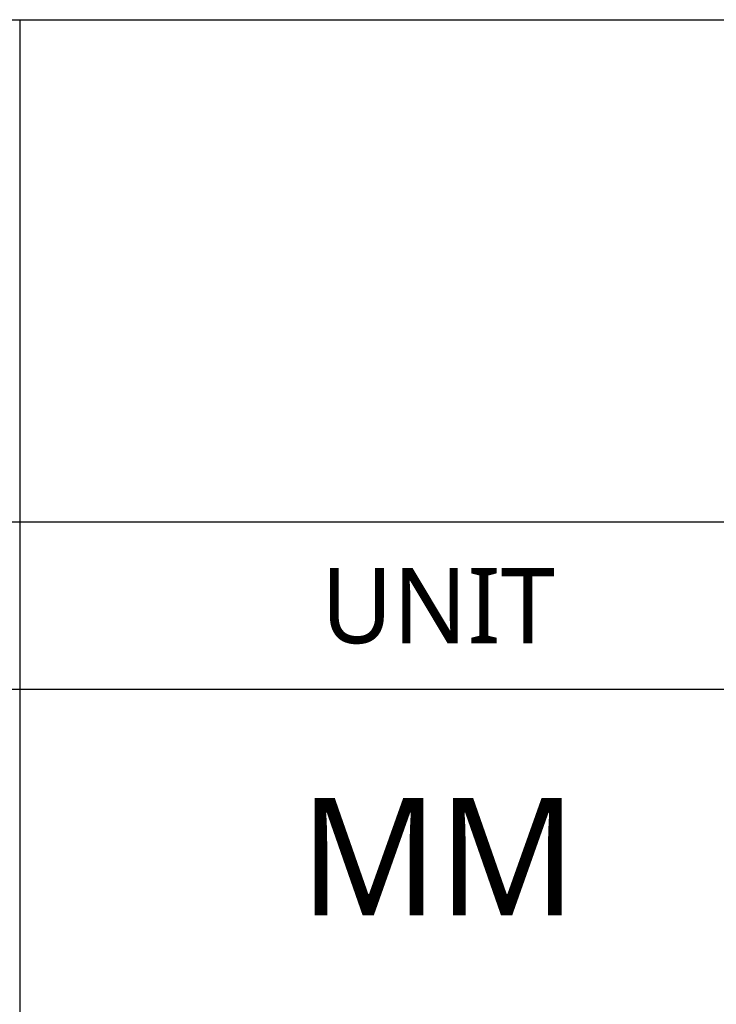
# Model space of a CAD drawing. Header units: millimetres. Extents: x 0 to 594, y 0 to 420.
# Tile 13 of 32: x 509 to 526, y 62 to 86. Entities that reach past the tile are written whole.
import ezdxf

# ---------------------------------------------------------------- set-up
doc = ezdxf.new("R2010")
doc.units = ezdxf.units.MM
doc.header["$LTSCALE"] = 32.67
doc.layers.add('00_TOPRB0400WD-FORMAT', color=7, linetype='CONTINUOUS')
doc.styles.add('TEXTSTYLE_2', font='malgun.ttf')

msp = doc.modelspace()

# ---------------------------------------------------------------- linework, layer by layer
at = {"layer": '00_TOPRB0400WD-FORMAT', "color": 2, "linetype": 'Continuous'}
for p, q in [((448.999989, 85.999983), (568.999989, 85.999983)), ((508.999989, 85.999983), (508.999989, 19.999983)), ((448.999989, 73.999983), (568.999989, 73.999983)), ((448.999989, 69.999983), (568.999989, 69.999983))]:
    msp.add_line(p, q, dxfattribs=at)

# ---------------------------------------------------------------- texts
at = {"layer": '00_TOPRB0400WD-FORMAT', "color": 2, "linetype": 'Continuous', "attachment_point": 2, "line_spacing_factor": 0.9, "style": 'TEXTSTYLE_2'}
for s, insert, char_height, width in [('UNIT', (518.999989, 72.899983), 1.8, 5.67333333), ('MM', (518.999989, 67.399983), 2.8, 7.13481481)]:
    msp.add_mtext(s, dxfattribs=dict(at, insert=insert, char_height=char_height, width=width))

doc.saveas('drawing.dxf')
